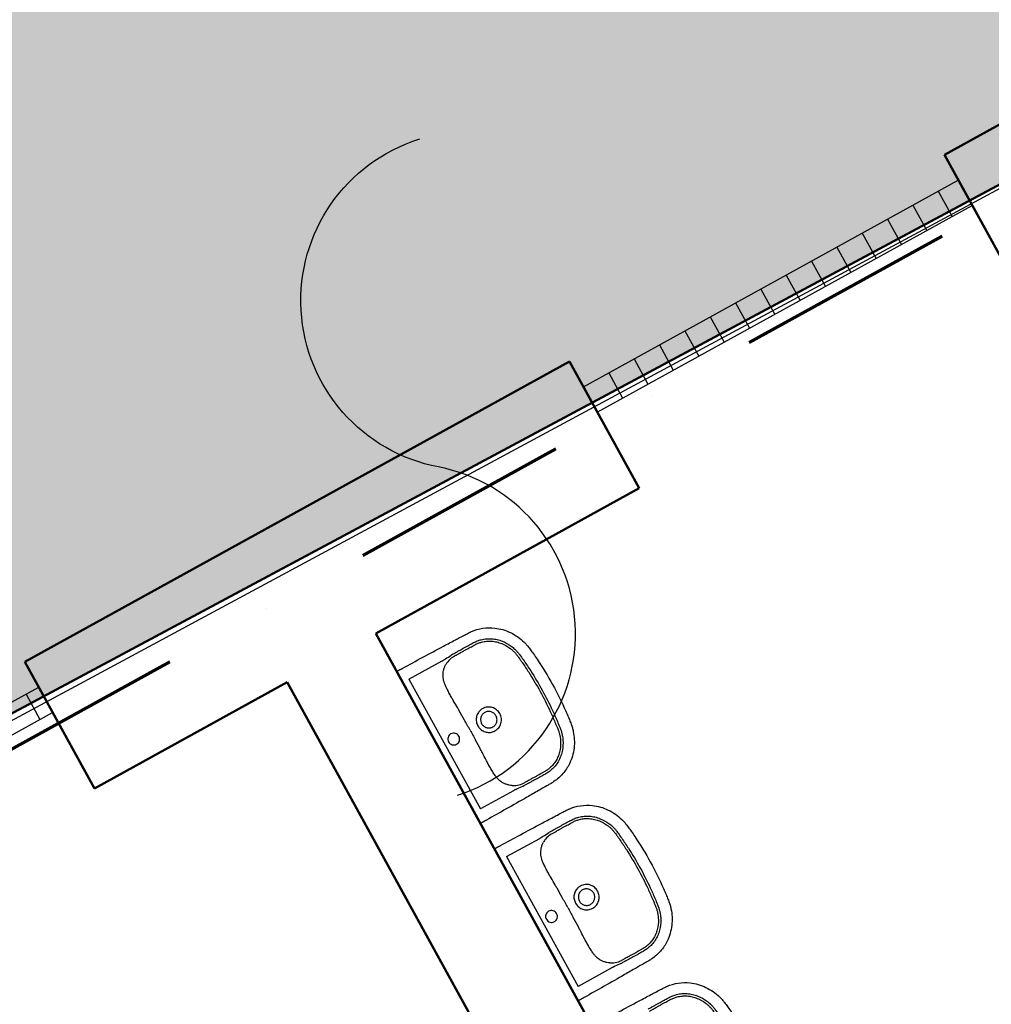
# Model space of a CAD drawing. Header units: millimetres. Extents: x 2886542 to 7567581, y -792623 to 134766.
# Tile 118 of 256: x 4448203 to 4451562, y -510479 to -507076. Entities that reach past the tile are written whole.
import ezdxf

# ---------------------------------------------------------------- set-up
doc = ezdxf.new("R2010")
doc.units = ezdxf.units.MM
doc.linetypes.add('DASHDOTX2', pattern=[50.8, 25.4, -12.7, 0, -12.7])
doc.layers.add('IN_C_TLUSTA', color=5, linetype='Continuous', lineweight=50)
doc.layers.add('IN_NS_TLUSTA', color=1, linetype='Continuous', lineweight=40)
for name, color, linetype in [('IN_TEXT', 7, 'Continuous'), ('IN_VYPLNE OTVORU', 151, 'Continuous'), ('KATASTR', 7, 'Continuous'), ('požárničina', 10, 'Continuous')]:
    doc.layers.add(name, color=color, linetype=linetype)
doc.styles.add('ROMAND', font='romand.shx', dxfattribs={"width": 0.85})
doc.dimstyles.new('IP 1_100', dxfattribs={"dimscale": 100, "dimtxt": 2.5, "dimasz": 2, "dimexe": 1, "dimexo": 5, "dimgap": 1, "dimtad": 1, "dimdec": 0, "dimzin": 0, "dimdsep": 46, "dimtxsty": 'ROMAND', "dimblk": 'ARCHTICK', "dimcen": 0.09, "dimdle": 1, "dimclrd": 256, "dimclre": 256, "dimclrt": 7, "dimadec": 0, "dimazin": 0, "dimtfac": 1, "dimtdec": 0, "dimtix": 1, "dimtmove": 2, "dimatfit": 3, "dimldrblk": 'OBLIQUE', "dimfxl": 0, "dimtolj": 1, "dimtzin": 0, "dimarcsym": 0})

# ---------------------------------------------------------------- blocks, each defined once
blk = doc.blocks.new('_ArchTick')
at = {"color": 0, "linetype": 'ByBlock', "const_width": 0.15}
blk.add_lwpolyline([(-0.5, -0.5), (0.5, 0.5)], dxfattribs=at)
blk = doc.blocks.new('nástrojárna')
at = {"color": 250}
for p, q in [((4179344.1, -609850.9), (4179344.1, -609276.5)), ((4179367.9, -609307.8), (4179367.9, -609819.7)), ((4179367.9, -609307.8), (4179498.9, -609307.8)), ((4179498.9, -609318.6), (4179498.9, -609318.6)), ((4179467.4, -609400), (4179467.4, -609400)), ((4179467.4, -609727.5), (4179467.4, -609727.5)), ((4179498.9, -609819.7), (4179367.9, -609819.7)), ((4179344.1, -610550.9), (4179344.1, -609976.5)), ((4179367.9, -610007.8), (4179367.9, -610519.7)), ((4179367.9, -610007.8), (4179498.9, -610007.8)), ((4179498.9, -610018.6), (4179498.9, -610018.6)), ((4179467.4, -610100), (4179467.4, -610100)), ((4179467.4, -610427.5), (4179467.4, -610427.5)), ((4179498.9, -610519.7), (4179367.9, -610519.7))]:
    blk.add_line(p, q, dxfattribs=at)
for centre, radius, start, end in [((4179539.5, -609381), 66.2, 111.7851, 123.2172), ((4179332.7, -606391.5), 2921.3, 273.5337, 273.9922), ((4179544.4, -609393.2), 79.3, 95.7787, 111.7851), ((4179551, -609518.7), 213.6, 92.2856, 93.9922), ((4179546.6, -609414.4), 100.7, 92.346, 95.7787), ((4170889.2, -609543), 8579.1, 359.8615, 0.12365), ((4179542.5, -609563), 43.2, 90.0338, 102.5663), ((4187174.4, -609582.4), 7706.2, 179.8615, 180.15334), ((4179542.5, -609564.5), 43.2, 257.4217, 269.9782), ((4179542.2, -609741.3), 72, 237.2465, 247.7513), ((4179543.4, -609738.5), 75, 247.7513, 264.6849), ((4179380.9, -612002.8), 2186.5, 85.9307, 86.5434), ((4179550, -609626.4), 195.9, 265.9307, 267.7915), ((4179549.2, -609675.9), 137.9, 264.6849, 267.1904), ((4179332.7, -607091.5), 2921.3, 273.5337, 273.9922), ((4179544.4, -610093.2), 79.3, 95.7787, 111.7851), ((4179551, -610218.7), 213.6, 92.2856, 93.9922), ((4179546.6, -610114.4), 100.7, 92.346, 95.7787), ((4179539.5, -610081), 66.2, 111.7851, 123.2172), ((4170889.2, -610243), 8579.1, 359.8615, 0.12365), ((4179542.5, -610263), 43.2, 90.0338, 102.5663), ((4187174.4, -610282.4), 7706.2, 179.8615, 180.15334), ((4179542.5, -610264.5), 43.2, 257.4217, 269.9782), ((4179542.2, -610441.3), 72, 237.2465, 247.7513), ((4179380.9, -612702.8), 2186.5, 85.9307, 86.5434), ((4179543.4, -610438.5), 75, 247.7513, 264.6849), ((4179550, -610326.4), 195.9, 265.9307, 267.7915), ((4179549.2, -610375.9), 137.9, 264.6849, 267.1904)]:
    blk.add_arc(centre, radius, start, end, dxfattribs=at)
for points, degree, knots in [([(4179344.1, -609263.9), (4179344.1, -609263.7), (4179359.6, -609263.8), (4179367.9, -609263.9)], 1, [600.373143, 600.373143, 600.51024, 615.933195, 624.329372, 624.329372]), ([(4179367.9, -609263.9), (4179394.1, -609264), (4179447.7, -609264.4), (4179516.5, -609265.3), (4179564.7, -609266.1), (4179592.7, -609266.6), (4179607.8, -609266.9), (4179620.6, -609267.2), (4179627.3, -609267.4), (4179632.9, -609267.7), (4179649, -609269), (4179677.4, -609275.2), (4179710.3, -609292.6), (4179735.4, -609313.8), (4179754, -609335.8), (4179768.9, -609360.6), (4179777.5, -609382.5), (4179782.2, -609400.3), (4179784.2, -609411.7), (4179785.5, -609421.6), (4179786.5, -609430), (4179788, -609443.2), (4179792.3, -609487.7), (4179794.1, -609529.6), (4179794.1, -609563.7)], 3, [624.329372, 624.329372, 624.329372, 624.329372, 702.954481, 784.872453, 830.951627, 847.339519, 869.099473, 876.286618, 885.594721, 889.203185, 893.06913, 934.29152, 975.506743, 1003.663293, 1032.591568, 1061.523462, 1090.200355, 1103.007356, 1116.545068, 1124.93032, 1133.080278, 1141.824147, 1164.862029, 1267.315864, 1267.315864, 1267.315864, 1267.315864]), ([(4179467.4, -609400), (4179467.5, -609397.3), (4179467.8, -609392.2), (4179468.6, -609383.5), (4179469.8, -609374.5), (4179472.2, -609365.1), (4179475.8, -609356.2), (4179480.9, -609347.4), (4179487.4, -609339), (4179494.8, -609331.6), (4179500.4, -609327.5), (4179503.3, -609325.6)], 3, [850.913163, 850.913163, 850.913163, 850.913163, 858.963388, 866.231581, 877.085686, 886.260054, 895.260314, 905.875022, 916.564351, 927.072225, 937.310546, 937.310546, 937.310546, 937.310546]), ([(4179542.4, -609305.3), (4179544.4, -609305.2), (4179548.6, -609305.1), (4179553.6, -609305.2), (4179560.3, -609305.1), (4179566.8, -609305), (4179579.1, -609305), (4179589.6, -609304.9), (4179599.8, -609304.9), (4179606.1, -609304.9), (4179612.9, -609304.9), (4179619.6, -609305), (4179626, -609305.1), (4179632.4, -609305.4), (4179641.7, -609306.4), (4179654.4, -609308.8), (4179670.3, -609314.3), (4179686.6, -609323.1), (4179701.7, -609334.7), (4179718.3, -609352.3), (4179730.9, -609372.4), (4179738.4, -609391.7), (4179741.4, -609402.6), (4179743, -609410.1), (4179744, -609416.4), (4179745.4, -609427.9), (4179748, -609451.1), (4179752.1, -609497.9), (4179753.4, -609537.7), (4179753.4, -609563.7)], 3, [175.048841, 175.048841, 175.048841, 175.048841, 180.891155, 187.66553, 190.097243, 200.971297, 207.107662, 226.924402, 232.691241, 237.690518, 245.872119, 253.117634, 257.691167, 265.085682, 272.24233, 285.758915, 303.884333, 322.571574, 341.132044, 360.794246, 394.866598, 411.87741, 422.527365, 428.832371, 434.893076, 441.844009, 463.483086, 504.881463, 582.882709, 582.882709, 582.882709, 582.882709]), ([(4179542.4, -609313.8), (4179544.3, -609313.8), (4179547.5, -609313.7), (4179552.5, -609313.7), (4179560.4, -609313.7), (4179568.9, -609313.6), (4179579.3, -609313.6), (4179588.3, -609313.5), (4179601, -609313.5), (4179613.3, -609313.5), (4179624.4, -609313.5), (4179631.8, -609313.8), (4179640, -609314.7), (4179651.8, -609316.8), (4179666.8, -609321.9), (4179682.4, -609330.3), (4179696.5, -609341.3), (4179712.1, -609357.9), (4179722.7, -609375.1), (4179728.8, -609389.9), (4179731.6, -609398.1), (4179733.5, -609405.1), (4179734.9, -609412.2), (4179735.8, -609418.3), (4179736.8, -609425.8), (4179737.8, -609435.4), (4179740, -609455.9), (4179743.6, -609498.8), (4179745, -609537.9), (4179745, -609563.7)], 3, [979.515725, 979.515725, 979.515725, 979.515725, 984.998793, 989.193783, 994.506217, 1008.836262, 1014.564091, 1025.67181, 1035.775102, 1052.873813, 1062.576161, 1068.957794, 1075.078432, 1087.407323, 1104.896786, 1122.232394, 1140.496235, 1158.413781, 1190.38659, 1200.50569, 1206.374096, 1216.605643, 1222.213255, 1228.037047, 1234.961214, 1245.092548, 1256.793198, 1296.845648, 1374.248337, 1374.248337, 1374.248337, 1374.248337]), ([(4179468.3, -609524.5), (4179468.2, -609512.1), (4179468.1, -609495.4), (4179467.6, -609469.3), (4179467, -609450.8), (4179466.7, -609431.1), (4179466.7, -609418.1), (4179467, -609407.5), (4179467.2, -609402.4), (4179467.4, -609400)], 3, [726.376125, 726.376125, 726.376125, 726.376125, 763.622224, 776.430836, 804.676477, 819.055623, 835.490807, 843.719456, 850.904433, 850.904433, 850.904433, 850.904433]), ([(4179533.1, -609520.8), (4179528.3, -609521.9), (4179519.1, -609525.7), (4179507.9, -609535.6), (4179501.9, -609546.6), (4179499.4, -609556.3), (4179499, -609561.3), (4179499, -609563.7)], 3, [9.459226, 9.459226, 9.459226, 9.459226, 24.117237, 38.862114, 53.669389, 61.303478, 68.668558, 68.668558, 68.668558, 68.668558]), ([(4179542.4, -609535.1), (4179540.5, -609535.1), (4179536.8, -609535.5), (4179531.4, -609537.2), (4179526.5, -609539.8), (4179522.3, -609543.4), (4179518.8, -609547.7), (4179515.3, -609554.3), (4179514.1, -609560), (4179514.1, -609563.7)], 3, [44.736035, 44.736035, 44.736035, 44.736035, 50.403646, 55.91951, 61.571197, 67.020032, 72.442686, 78.078755, 89.405769, 89.405769, 89.405769, 89.405769]), ([(4179585.9, -609563.7), (4179585.9, -609557.9), (4179584.2, -609549.3), (4179578.7, -609539.1), (4179571.5, -609530.1), (4179561.9, -609523.7), (4179550.9, -609520.3), (4179545.3, -609519.8), (4179542.4, -609519.8)], 3, [-68.665418, -68.665418, -68.665418, -68.665418, -51.296816, -42.590342, -34.181869, -16.861064, -8.510528, 0, 0, 0, 0]), ([(4179570.7, -609563.7), (4179570.7, -609561.8), (4179570.4, -609558), (4179568.7, -609552.7), (4179566.1, -609547.7), (4179562.6, -609543.4), (4179558.3, -609539.8), (4179551.8, -609536.3), (4179546.2, -609535.1), (4179542.4, -609535.1)], 3, [0, 0, 0, 0, 5.771404, 11.358994, 16.760694, 22.424371, 27.849839, 33.48032, 44.736035, 44.736035, 44.736035, 44.736035]), ([(4179794.1, -609563.7), (4179794.1, -609597.9), (4179792.3, -609639.7), (4179788, -609684.3), (4179786.5, -609697.5), (4179785.5, -609705.9), (4179784.2, -609715.8), (4179782.2, -609727.2), (4179777.5, -609744.9), (4179768.9, -609766.8), (4179754, -609791.7), (4179735.4, -609813.6), (4179710.3, -609834.8), (4179677.4, -609852.2), (4179649, -609858.4), (4179632.9, -609859.8), (4179627.3, -609860.1), (4179620.6, -609860.3), (4179607.8, -609860.5), (4179592.7, -609860.8), (4179564.7, -609861.3), (4179516.5, -609862.1), (4179447.7, -609863), (4179394.1, -609863.2), (4179367.9, -609863.6)], 3, [-642.986491, -642.986491, -642.986491, -642.986491, -540.532657, -517.494775, -508.750906, -500.600948, -492.215696, -478.677984, -465.870983, -437.194089, -408.262196, -379.333921, -351.177371, -309.962147, -268.739757, -264.873812, -261.265349, -251.957246, -244.770101, -223.010147, -206.622255, -160.54308, -78.625109, 0, 0, 0, 0]), ([(4179424.4, -609563.7), (4179424.4, -609561.1), (4179423.3, -609555.7), (4179418.8, -609548.9), (4179412.1, -609544.3), (4179404, -609542.6), (4179396.1, -609544.2), (4179389.3, -609548.8), (4179384.8, -609555.6), (4179383.7, -609561), (4179383.7, -609563.7)], 3, [0, 0, 0, 0, 8.041153, 16.003729, 24.145465, 32.059, 40.064065, 48.100306, 56.065262, 64.20975, 64.20975, 64.20975, 64.20975]), ([(4179383.7, -609563.7), (4179383.7, -609566.4), (4179384.8, -609571.8), (4179389.3, -609578.7), (4179396.1, -609583.2), (4179404, -609584.8), (4179412.1, -609583.2), (4179418.8, -609578.6), (4179423.3, -609571.7), (4179424.4, -609566.4), (4179424.4, -609563.7)], 3, [64.20975, 64.20975, 64.20975, 64.20975, 72.354238, 80.319194, 88.355435, 96.3605, 104.274035, 112.415771, 120.378347, 128.4195, 128.4195, 128.4195, 128.4195]), ([(4179499, -609563.7), (4179499, -609566.2), (4179499.4, -609571.2), (4179501.9, -609580.8), (4179507.9, -609591.8), (4179519.1, -609601.8), (4179528.3, -609605.6), (4179533.1, -609606.7)], 3, [68.668558, 68.668558, 68.668558, 68.668558, 76.033638, 83.667727, 98.475003, 113.219879, 127.877891, 127.877891, 127.877891, 127.877891]), ([(4179514.1, -609563.7), (4179514.1, -609567.5), (4179515.3, -609573.2), (4179518.8, -609579.8), (4179522.3, -609584.1), (4179526.5, -609587.6), (4179531.4, -609590.3), (4179536.8, -609592), (4179540.5, -609592.3), (4179542.4, -609592.3)], 3, [89.405769, 89.405769, 89.405769, 89.405769, 100.732783, 106.368852, 111.791506, 117.240341, 122.892028, 128.407892, 134.075503, 134.075503, 134.075503, 134.075503]), ([(4179542.4, -609592.3), (4179546.2, -609592.4), (4179551.8, -609591.2), (4179558.3, -609587.6), (4179562.6, -609584), (4179566.1, -609579.7), (4179568.7, -609574.8), (4179570.4, -609569.4), (4179570.7, -609565.7), (4179570.7, -609563.7)], 3, [134.075503, 134.075503, 134.075503, 134.075503, 145.331218, 150.961699, 156.387167, 162.050844, 167.452544, 173.040134, 178.811538, 178.811538, 178.811538, 178.811538]), ([(4179542.4, -609607.7), (4179545.3, -609607.7), (4179550.9, -609607.1), (4179561.9, -609603.8), (4179571.5, -609597.3), (4179578.7, -609588.4), (4179584.2, -609578.2), (4179585.9, -609569.5), (4179585.9, -609563.7)], 3, [137.337116, 137.337116, 137.337116, 137.337116, 145.847644, 154.19818, 171.518985, 179.927458, 188.633932, 206.002534, 206.002534, 206.002534, 206.002534]), ([(4179745, -609563.7), (4179745, -609589.5), (4179743.6, -609628.7), (4179740, -609671.6), (4179737.8, -609692.1), (4179736.8, -609701.6), (4179735.8, -609709.2), (4179734.9, -609715.2), (4179733.5, -609722.3), (4179731.6, -609729.3), (4179728.8, -609737.6), (4179722.7, -609752.4), (4179712.1, -609769.6), (4179696.5, -609786.2), (4179682.4, -609797.1), (4179666.8, -609805.6), (4179651.8, -609810.6), (4179640, -609812.8), (4179631.8, -609813.6), (4179624.4, -609814), (4179613.3, -609814), (4179601, -609814), (4179588.3, -609813.9), (4179579.3, -609813.9), (4179568.9, -609813.9), (4179560.4, -609813.8), (4179552.5, -609813.7), (4179547.5, -609813.8), (4179544.3, -609813.7), (4179542.4, -609813.6)], 3, [0, 0, 0, 0, 77.402688, 117.455139, 129.155789, 139.287123, 146.21129, 152.035082, 157.642694, 167.874241, 173.742647, 183.861746, 215.834556, 233.752102, 252.015943, 269.351551, 286.841014, 299.169905, 305.290543, 311.672176, 321.374524, 338.473235, 348.576526, 359.684246, 365.412075, 379.74212, 385.054554, 389.249544, 394.732611, 394.732611, 394.732611, 394.732611]), ([(4179753.4, -609563.7), (4179753.4, -609589.7), (4179752.1, -609629.5), (4179748, -609676.4), (4179745.4, -609699.6), (4179744, -609711), (4179743, -609717.4), (4179741.4, -609724.9), (4179738.4, -609735.8), (4179730.9, -609755), (4179718.3, -609775.2), (4179701.7, -609792.7), (4179686.6, -609804.4), (4179670.3, -609813.2), (4179654.4, -609818.6), (4179641.7, -609821.1), (4179632.4, -609822), (4179626, -609822.4), (4179619.6, -609822.5), (4179612.9, -609822.5), (4179606.1, -609822.6), (4179599.8, -609822.6), (4179589.6, -609822.5), (4179579.1, -609822.5), (4179566.8, -609822.4), (4179560.3, -609822.3), (4179553.6, -609822.3), (4179548.6, -609822.3), (4179544.4, -609822.2), (4179542.4, -609822.2)], 3, [582.882709, 582.882709, 582.882709, 582.882709, 660.883955, 702.282331, 723.921408, 730.872341, 736.933047, 743.238052, 753.888008, 770.898819, 804.971172, 824.633373, 843.193843, 861.881084, 880.006503, 893.523087, 900.679736, 908.07425, 912.647783, 919.893298, 928.074899, 933.074176, 938.841015, 958.657755, 964.79412, 975.668174, 978.099887, 984.874262, 990.716576, 990.716576, 990.716576, 990.716576]), ([(4179467.4, -609727.5), (4179467.2, -609725.1), (4179467, -609720), (4179466.7, -609709.3), (4179466.7, -609696.3), (4179467, -609676.6), (4179467.6, -609658.2), (4179468.1, -609632.1), (4179468.3, -609615.4), (4179468.3, -609603)], 3, [523.343903, 523.343903, 523.343903, 523.343903, 530.528881, 538.757529, 555.192714, 569.57186, 597.8175, 610.626113, 647.872212, 647.872212, 647.872212, 647.872212]), ([(4179503.3, -609801.8), (4179500.4, -609800), (4179494.8, -609795.9), (4179487.4, -609788.5), (4179480.9, -609780.1), (4179475.8, -609771.3), (4179472.2, -609762.4), (4179469.8, -609753), (4179468.6, -609744), (4179467.8, -609735.3), (4179467.5, -609730.2), (4179467.4, -609727.5)], 3, [436.937791, 436.937791, 436.937791, 436.937791, 447.176112, 457.683986, 468.373315, 478.988023, 487.988283, 497.162651, 508.016755, 515.284948, 523.335174, 523.335174, 523.335174, 523.335174]), ([(4179367.9, -609863.6), (4179359.6, -609863.7), (4179344.1, -609863.7), (4179344.1, -609863.6)], 1, [0, 0, 8.396177, 23.819133, 23.95623, 23.95623]), ([(4179344.1, -609963.9), (4179344.1, -609963.7), (4179359.6, -609963.8), (4179367.9, -609963.9)], 1, [600.373143, 600.373143, 600.51024, 615.933195, 624.329372, 624.329372]), ([(4179367.9, -609963.9), (4179394.1, -609964), (4179447.7, -609964.4), (4179516.5, -609965.3), (4179564.7, -609966.1), (4179592.7, -609966.6), (4179607.8, -609966.9), (4179620.6, -609967.2), (4179627.3, -609967.4), (4179632.9, -609967.7), (4179649, -609969), (4179677.4, -609975.2), (4179710.3, -609992.6), (4179735.4, -610013.8), (4179754, -610035.8), (4179768.9, -610060.6), (4179777.5, -610082.5), (4179782.2, -610100.3), (4179784.2, -610111.7), (4179785.5, -610121.6), (4179786.5, -610130), (4179788, -610143.2), (4179792.3, -610187.7), (4179794.1, -610229.6), (4179794.1, -610263.7)], 3, [624.329372, 624.329372, 624.329372, 624.329372, 702.954481, 784.872453, 830.951627, 847.339519, 869.099473, 876.286618, 885.594721, 889.203185, 893.06913, 934.29152, 975.506743, 1003.663293, 1032.591568, 1061.523462, 1090.200355, 1103.007356, 1116.545068, 1124.93032, 1133.080278, 1141.824147, 1164.862029, 1267.315864, 1267.315864, 1267.315864, 1267.315864]), ([(4179542.4, -610005.3), (4179544.4, -610005.2), (4179548.6, -610005.1), (4179553.6, -610005.2), (4179560.3, -610005.1), (4179566.8, -610005), (4179579.1, -610005), (4179589.6, -610004.9), (4179599.8, -610004.9), (4179606.1, -610004.9), (4179612.9, -610004.9), (4179619.6, -610005), (4179626, -610005.1), (4179632.4, -610005.4), (4179641.7, -610006.4), (4179654.4, -610008.8), (4179670.3, -610014.3), (4179686.6, -610023.1), (4179701.7, -610034.7), (4179718.3, -610052.3), (4179730.9, -610072.4), (4179738.4, -610091.7), (4179741.4, -610102.6), (4179743, -610110.1), (4179744, -610116.4), (4179745.4, -610127.9), (4179748, -610151.1), (4179752.1, -610197.9), (4179753.4, -610237.7), (4179753.4, -610263.7)], 3, [175.048841, 175.048841, 175.048841, 175.048841, 180.891155, 187.66553, 190.097243, 200.971297, 207.107662, 226.924402, 232.691241, 237.690518, 245.872119, 253.117634, 257.691167, 265.085682, 272.24233, 285.758915, 303.884333, 322.571574, 341.132044, 360.794246, 394.866598, 411.87741, 422.527365, 428.832371, 434.893076, 441.844009, 463.483086, 504.881463, 582.882709, 582.882709, 582.882709, 582.882709]), ([(4179542.4, -610013.8), (4179544.3, -610013.8), (4179547.5, -610013.7), (4179552.5, -610013.7), (4179560.4, -610013.7), (4179568.9, -610013.6), (4179579.3, -610013.6), (4179588.3, -610013.5), (4179601, -610013.5), (4179613.3, -610013.5), (4179624.4, -610013.5), (4179631.8, -610013.8), (4179640, -610014.7), (4179651.8, -610016.8), (4179666.8, -610021.9), (4179682.4, -610030.3), (4179696.5, -610041.3), (4179712.1, -610057.9), (4179722.7, -610075.1), (4179728.8, -610089.9), (4179731.6, -610098.1), (4179733.5, -610105.1), (4179734.9, -610112.2), (4179735.8, -610118.3), (4179736.8, -610125.8), (4179737.8, -610135.4), (4179740, -610155.9), (4179743.6, -610198.8), (4179745, -610237.9), (4179745, -610263.7)], 3, [979.515725, 979.515725, 979.515725, 979.515725, 984.998793, 989.193783, 994.506217, 1008.836262, 1014.564091, 1025.67181, 1035.775102, 1052.873813, 1062.576161, 1068.957794, 1075.078432, 1087.407323, 1104.896786, 1122.232394, 1140.496235, 1158.413781, 1190.38659, 1200.50569, 1206.374096, 1216.605643, 1222.213255, 1228.037047, 1234.961214, 1245.092548, 1256.793198, 1296.845648, 1374.248337, 1374.248337, 1374.248337, 1374.248337]), ([(4179467.4, -610100), (4179467.5, -610097.3), (4179467.8, -610092.2), (4179468.6, -610083.5), (4179469.8, -610074.5), (4179472.2, -610065.1), (4179475.8, -610056.2), (4179480.9, -610047.4), (4179487.4, -610039), (4179494.8, -610031.6), (4179500.4, -610027.5), (4179503.3, -610025.6)], 3, [850.913163, 850.913163, 850.913163, 850.913163, 858.963388, 866.231581, 877.085686, 886.260054, 895.260314, 905.875022, 916.564351, 927.072225, 937.310546, 937.310546, 937.310546, 937.310546]), ([(4179468.3, -610224.5), (4179468.2, -610212.1), (4179468.1, -610195.4), (4179467.6, -610169.3), (4179467, -610150.8), (4179466.7, -610131.1), (4179466.7, -610118.1), (4179467, -610107.5), (4179467.2, -610102.4), (4179467.4, -610100)], 3, [726.376125, 726.376125, 726.376125, 726.376125, 763.622224, 776.430836, 804.676477, 819.055623, 835.490807, 843.719456, 850.904433, 850.904433, 850.904433, 850.904433]), ([(4179424.4, -610263.7), (4179424.4, -610261.1), (4179423.3, -610255.7), (4179418.8, -610248.9), (4179412.1, -610244.3), (4179404, -610242.6), (4179396.1, -610244.2), (4179389.3, -610248.8), (4179384.8, -610255.6), (4179383.7, -610261), (4179383.7, -610263.7)], 3, [0, 0, 0, 0, 8.041153, 16.003729, 24.145465, 32.059, 40.064065, 48.100306, 56.065262, 64.20975, 64.20975, 64.20975, 64.20975]), ([(4179533.1, -610220.8), (4179528.3, -610221.9), (4179519.1, -610225.7), (4179507.9, -610235.6), (4179501.9, -610246.6), (4179499.4, -610256.3), (4179499, -610261.3), (4179499, -610263.7)], 3, [9.459226, 9.459226, 9.459226, 9.459226, 24.117237, 38.862114, 53.669389, 61.303478, 68.668558, 68.668558, 68.668558, 68.668558]), ([(4179542.4, -610235.1), (4179540.5, -610235.1), (4179536.8, -610235.5), (4179531.4, -610237.2), (4179526.5, -610239.8), (4179522.3, -610243.4), (4179518.8, -610247.7), (4179515.3, -610254.3), (4179514.1, -610260), (4179514.1, -610263.7)], 3, [44.736035, 44.736035, 44.736035, 44.736035, 50.403646, 55.91951, 61.571197, 67.020032, 72.442686, 78.078755, 89.405769, 89.405769, 89.405769, 89.405769]), ([(4179585.9, -610263.7), (4179585.9, -610257.9), (4179584.2, -610249.3), (4179578.7, -610239.1), (4179571.5, -610230.1), (4179561.9, -610223.7), (4179550.9, -610220.3), (4179545.3, -610219.8), (4179542.4, -610219.8)], 3, [-68.665418, -68.665418, -68.665418, -68.665418, -51.296816, -42.590342, -34.181869, -16.861064, -8.510528, 0, 0, 0, 0]), ([(4179570.7, -610263.7), (4179570.7, -610261.8), (4179570.4, -610258), (4179568.7, -610252.7), (4179566.1, -610247.7), (4179562.6, -610243.4), (4179558.3, -610239.8), (4179551.8, -610236.3), (4179546.2, -610235.1), (4179542.4, -610235.1)], 3, [0, 0, 0, 0, 5.771404, 11.358994, 16.760694, 22.424371, 27.849839, 33.48032, 44.736035, 44.736035, 44.736035, 44.736035]), ([(4179794.1, -610263.7), (4179794.1, -610297.9), (4179792.3, -610339.7), (4179788, -610384.3), (4179786.5, -610397.5), (4179785.5, -610405.9), (4179784.2, -610415.8), (4179782.2, -610427.2), (4179777.5, -610444.9), (4179768.9, -610466.8), (4179754, -610491.7), (4179735.4, -610513.6), (4179710.3, -610534.8), (4179677.4, -610552.2), (4179649, -610558.4), (4179632.9, -610559.8), (4179627.3, -610560.1), (4179620.6, -610560.3), (4179607.8, -610560.5), (4179592.7, -610560.8), (4179564.7, -610561.3), (4179516.5, -610562.1), (4179447.7, -610563), (4179394.1, -610563.2), (4179367.9, -610563.6)], 3, [-642.986491, -642.986491, -642.986491, -642.986491, -540.532657, -517.494775, -508.750906, -500.600948, -492.215696, -478.677984, -465.870983, -437.194089, -408.262196, -379.333921, -351.177371, -309.962147, -268.739757, -264.873812, -261.265349, -251.957246, -244.770101, -223.010147, -206.622255, -160.54308, -78.625109, 0, 0, 0, 0]), ([(4179383.7, -610263.7), (4179383.7, -610266.4), (4179384.8, -610271.8), (4179389.3, -610278.7), (4179396.1, -610283.2), (4179404, -610284.8), (4179412.1, -610283.2), (4179418.8, -610278.6), (4179423.3, -610271.7), (4179424.4, -610266.4), (4179424.4, -610263.7)], 3, [64.20975, 64.20975, 64.20975, 64.20975, 72.354238, 80.319194, 88.355435, 96.3605, 104.274035, 112.415771, 120.378347, 128.4195, 128.4195, 128.4195, 128.4195]), ([(4179499, -610263.7), (4179499, -610266.2), (4179499.4, -610271.2), (4179501.9, -610280.8), (4179507.9, -610291.8), (4179519.1, -610301.8), (4179528.3, -610305.6), (4179533.1, -610306.7)], 3, [68.668558, 68.668558, 68.668558, 68.668558, 76.033638, 83.667727, 98.475003, 113.219879, 127.877891, 127.877891, 127.877891, 127.877891]), ([(4179514.1, -610263.7), (4179514.1, -610267.5), (4179515.3, -610273.2), (4179518.8, -610279.8), (4179522.3, -610284.1), (4179526.5, -610287.6), (4179531.4, -610290.3), (4179536.8, -610292), (4179540.5, -610292.3), (4179542.4, -610292.3)], 3, [89.405769, 89.405769, 89.405769, 89.405769, 100.732783, 106.368852, 111.791506, 117.240341, 122.892028, 128.407892, 134.075503, 134.075503, 134.075503, 134.075503]), ([(4179542.4, -610292.3), (4179546.2, -610292.4), (4179551.8, -610291.2), (4179558.3, -610287.6), (4179562.6, -610284), (4179566.1, -610279.7), (4179568.7, -610274.8), (4179570.4, -610269.4), (4179570.7, -610265.7), (4179570.7, -610263.7)], 3, [134.075503, 134.075503, 134.075503, 134.075503, 145.331218, 150.961699, 156.387167, 162.050844, 167.452544, 173.040134, 178.811538, 178.811538, 178.811538, 178.811538]), ([(4179542.4, -610307.7), (4179545.3, -610307.7), (4179550.9, -610307.1), (4179561.9, -610303.8), (4179571.5, -610297.3), (4179578.7, -610288.4), (4179584.2, -610278.2), (4179585.9, -610269.5), (4179585.9, -610263.7)], 3, [137.337116, 137.337116, 137.337116, 137.337116, 145.847644, 154.19818, 171.518985, 179.927458, 188.633932, 206.002534, 206.002534, 206.002534, 206.002534]), ([(4179745, -610263.7), (4179745, -610289.5), (4179743.6, -610328.7), (4179740, -610371.6), (4179737.8, -610392.1), (4179736.8, -610401.6), (4179735.8, -610409.2), (4179734.9, -610415.2), (4179733.5, -610422.3), (4179731.6, -610429.3), (4179728.8, -610437.6), (4179722.7, -610452.4), (4179712.1, -610469.6), (4179696.5, -610486.2), (4179682.4, -610497.1), (4179666.8, -610505.6), (4179651.8, -610510.6), (4179640, -610512.8), (4179631.8, -610513.6), (4179624.4, -610514), (4179613.3, -610514), (4179601, -610514), (4179588.3, -610513.9), (4179579.3, -610513.9), (4179568.9, -610513.9), (4179560.4, -610513.8), (4179552.5, -610513.7), (4179547.5, -610513.8), (4179544.3, -610513.7), (4179542.4, -610513.6)], 3, [0, 0, 0, 0, 77.402688, 117.455139, 129.155789, 139.287123, 146.21129, 152.035082, 157.642694, 167.874241, 173.742647, 183.861746, 215.834556, 233.752102, 252.015943, 269.351551, 286.841014, 299.169905, 305.290543, 311.672176, 321.374524, 338.473235, 348.576526, 359.684246, 365.412075, 379.74212, 385.054554, 389.249544, 394.732611, 394.732611, 394.732611, 394.732611]), ([(4179753.4, -610263.7), (4179753.4, -610289.7), (4179752.1, -610329.5), (4179748, -610376.4), (4179745.4, -610399.6), (4179744, -610411), (4179743, -610417.4), (4179741.4, -610424.9), (4179738.4, -610435.8), (4179730.9, -610455), (4179718.3, -610475.2), (4179701.7, -610492.7), (4179686.6, -610504.4), (4179670.3, -610513.2), (4179654.4, -610518.6), (4179641.7, -610521.1), (4179632.4, -610522), (4179626, -610522.4), (4179619.6, -610522.5), (4179612.9, -610522.5), (4179606.1, -610522.6), (4179599.8, -610522.6), (4179589.6, -610522.5), (4179579.1, -610522.5), (4179566.8, -610522.4), (4179560.3, -610522.3), (4179553.6, -610522.3), (4179548.6, -610522.3), (4179544.4, -610522.2), (4179542.4, -610522.2)], 3, [582.882709, 582.882709, 582.882709, 582.882709, 660.883955, 702.282331, 723.921408, 730.872341, 736.933047, 743.238052, 753.888008, 770.898819, 804.971172, 824.633373, 843.193843, 861.881084, 880.006503, 893.523087, 900.679736, 908.07425, 912.647783, 919.893298, 928.074899, 933.074176, 938.841015, 958.657755, 964.79412, 975.668174, 978.099887, 984.874262, 990.716576, 990.716576, 990.716576, 990.716576]), ([(4179467.4, -610427.5), (4179467.2, -610425.1), (4179467, -610420), (4179466.7, -610409.3), (4179466.7, -610396.3), (4179467, -610376.6), (4179467.6, -610358.2), (4179468.1, -610332.1), (4179468.3, -610315.4), (4179468.3, -610303)], 3, [523.343903, 523.343903, 523.343903, 523.343903, 530.528881, 538.757529, 555.192714, 569.57186, 597.8175, 610.626113, 647.872212, 647.872212, 647.872212, 647.872212]), ([(4179503.3, -610501.8), (4179500.4, -610500), (4179494.8, -610495.9), (4179487.4, -610488.5), (4179480.9, -610480.1), (4179475.8, -610471.3), (4179472.2, -610462.4), (4179469.8, -610453), (4179468.6, -610444), (4179467.8, -610435.3), (4179467.5, -610430.2), (4179467.4, -610427.5)], 3, [436.937791, 436.937791, 436.937791, 436.937791, 447.176112, 457.683986, 468.373315, 478.988023, 487.988283, 497.162651, 508.016755, 515.284948, 523.335174, 523.335174, 523.335174, 523.335174]), ([(4179367.9, -610563.6), (4179359.6, -610563.7), (4179344.1, -610563.7), (4179344.1, -610563.6)], 1, [0, 0, 8.396177, 23.819133, 23.95623, 23.95623]), ([(4179367.9, -610663.9), (4179394.1, -610664), (4179447.7, -610664.4), (4179516.5, -610665.3), (4179564.7, -610666.1), (4179592.7, -610666.6), (4179607.8, -610666.9), (4179620.6, -610667.2), (4179627.3, -610667.4), (4179632.9, -610667.7), (4179649, -610669), (4179677.4, -610675.2), (4179710.3, -610692.6), (4179735.4, -610713.8), (4179754, -610735.8), (4179768.9, -610760.6), (4179777.5, -610782.5), (4179782.2, -610800.3), (4179784.2, -610811.7), (4179785.5, -610821.6), (4179786.5, -610830), (4179788, -610843.2), (4179792.3, -610887.7), (4179794.1, -610929.6), (4179794.1, -610963.7)], 3, [624.329372, 624.329372, 624.329372, 624.329372, 702.954481, 784.872453, 830.951627, 847.339519, 869.099473, 876.286618, 885.594721, 889.203185, 893.06913, 934.29152, 975.506743, 1003.663293, 1032.591568, 1061.523462, 1090.200355, 1103.007356, 1116.545068, 1124.93032, 1133.080278, 1141.824147, 1164.862029, 1267.315864, 1267.315864, 1267.315864, 1267.315864]), ([(4179542.4, -610705.3), (4179544.4, -610705.2), (4179548.6, -610705.1), (4179553.6, -610705.2), (4179560.3, -610705.1), (4179566.8, -610705), (4179579.1, -610705), (4179589.6, -610704.9), (4179599.8, -610704.9), (4179606.1, -610704.9), (4179612.9, -610704.9), (4179619.6, -610705), (4179626, -610705.1), (4179632.4, -610705.4), (4179641.7, -610706.4), (4179654.4, -610708.8), (4179670.3, -610714.3), (4179686.6, -610723.1), (4179701.7, -610734.7), (4179718.3, -610752.3), (4179730.9, -610772.4), (4179738.4, -610791.7), (4179741.4, -610802.6), (4179743, -610810.1), (4179744, -610816.4), (4179745.4, -610827.9), (4179748, -610851.1), (4179752.1, -610897.9), (4179753.4, -610937.7), (4179753.4, -610963.7)], 3, [175.048841, 175.048841, 175.048841, 175.048841, 180.891155, 187.66553, 190.097243, 200.971297, 207.107662, 226.924402, 232.691241, 237.690518, 245.872119, 253.117634, 257.691167, 265.085682, 272.24233, 285.758915, 303.884333, 322.571574, 341.132044, 360.794246, 394.866598, 411.87741, 422.527365, 428.832371, 434.893076, 441.844009, 463.483086, 504.881463, 582.882709, 582.882709, 582.882709, 582.882709]), ([(4179542.4, -610713.8), (4179544.3, -610713.8), (4179547.5, -610713.7), (4179552.5, -610713.7), (4179560.4, -610713.7), (4179568.9, -610713.6), (4179579.3, -610713.6), (4179588.3, -610713.5), (4179601, -610713.5), (4179613.3, -610713.5), (4179624.4, -610713.5), (4179631.8, -610713.8), (4179640, -610714.7), (4179651.8, -610716.8), (4179666.8, -610721.9), (4179682.4, -610730.3), (4179696.5, -610741.3), (4179712.1, -610757.9), (4179722.7, -610775.1), (4179728.8, -610789.9), (4179731.6, -610798.1), (4179733.5, -610805.1), (4179734.9, -610812.2), (4179735.8, -610818.3), (4179736.8, -610825.8), (4179737.8, -610835.4), (4179740, -610855.9), (4179743.6, -610898.8), (4179745, -610937.9), (4179745, -610963.7)], 3, [979.515725, 979.515725, 979.515725, 979.515725, 984.998793, 989.193783, 994.506217, 1008.836262, 1014.564091, 1025.67181, 1035.775102, 1052.873813, 1062.576161, 1068.957794, 1075.078432, 1087.407323, 1104.896786, 1122.232394, 1140.496235, 1158.413781, 1190.38659, 1200.50569, 1206.374096, 1216.605643, 1222.213255, 1228.037047, 1234.961214, 1245.092548, 1256.793198, 1296.845648, 1374.248337, 1374.248337, 1374.248337, 1374.248337])]:
    blk.add_open_spline(points, degree=degree, knots=knots, dxfattribs=at)
for points, degree in [([(4179344.1, -609276.5), (4179344.1, -609273.1), (4179344.1, -609269.7), (4179344.1, -609263.2), (4179344.1, -609263.5), (4179344.1, -609263.9)], 5), ([(4179498.9, -609307.8), (4179499.8, -609307.8), (4179501.6, -609307.8), (4179504.4, -609307.6), (4179507.2, -609307.5), (4179510, -609307.3), (4179511.8, -609307.2), (4179512.8, -609307.2)], 3), ([(4179512.8, -609820.3), (4179511.8, -609820.2), (4179510, -609820.1), (4179507.2, -609820), (4179504.4, -609819.8), (4179501.6, -609819.7), (4179499.8, -609819.7), (4179498.9, -609819.7)], 3), ([(4179344.1, -609863.6), (4179344.1, -609864), (4179344.1, -609864.3), (4179344.1, -609857.8), (4179344.1, -609854.3), (4179344.1, -609850.9)], 5), ([(4179344.1, -609976.5), (4179344.1, -609973.1), (4179344.1, -609969.7), (4179344.1, -609963.2), (4179344.1, -609963.5), (4179344.1, -609963.9)], 5), ([(4179498.9, -610007.8), (4179499.8, -610007.8), (4179501.6, -610007.8), (4179504.4, -610007.6), (4179507.2, -610007.5), (4179510, -610007.3), (4179511.8, -610007.2), (4179512.8, -610007.2)], 3), ([(4179512.8, -610520.3), (4179511.8, -610520.2), (4179510, -610520.1), (4179507.2, -610520), (4179504.4, -610519.8), (4179501.6, -610519.7), (4179499.8, -610519.7), (4179498.9, -610519.7)], 3), ([(4179344.1, -610563.6), (4179344.1, -610564), (4179344.1, -610564.3), (4179344.1, -610557.8), (4179344.1, -610554.3), (4179344.1, -610550.9)], 5)]:
    blk.add_open_spline(points, degree=degree, dxfattribs=at)
at = {"layer": 'IN_C_TLUSTA', "color": 250}
for p, q in [((4178234.1, -608613.7), (4178234.1, -609113.7)), ((4178234.1, -608613.7), (4180384.1, -608613.7)), ((4180384.1, -608613.7), (4180384.1, -609113.7)), ((4181864.1, -608613.7), (4181864.1, -609113.7)), ((4181864.1, -608613.7), (4183934.1, -608613.7)), ((4178234.1, -609113.7), (4178994.1, -609113.7)), ((4178994.1, -609113.7), (4178994.1, -612923.7)), ((4179344.1, -609113.7), (4180384.1, -609113.7)), ((4179344.1, -609113.7), (4179344.1, -612923.7))]:
    blk.add_line(p, q, dxfattribs=at)
at = {"layer": 'IN_VYPLNE OTVORU', "color": 250}
for p, q in [((4176784.1, -608713.7), (4178234.1, -608713.7)), ((4178184.1, -608713.7), (4178184.1, -608813.7)), ((4180384.1, -608713.7), (4181864.1, -608713.7)), ((4180484.1, -608713.7), (4180484.1, -608813.7)), ((4180584.1, -608713.7), (4180584.1, -608813.7)), ((4180684.1, -608713.7), (4180684.1, -608813.7)), ((4180784.1, -608713.7), (4180784.1, -608813.7)), ((4180884.1, -608713.7), (4180884.1, -608813.7)), ((4180984.1, -608713.7), (4180984.1, -608813.7)), ((4181084.1, -608713.7), (4181084.1, -608813.7)), ((4181184.1, -608713.7), (4181184.1, -608813.7)), ((4181284.1, -608713.7), (4181284.1, -608813.7)), ((4181384.1, -608713.7), (4181384.1, -608813.7)), ((4181484.1, -608713.7), (4181484.1, -608813.7)), ((4181584.1, -608713.7), (4181584.1, -608813.7)), ((4181684.1, -608713.7), (4181684.1, -608813.7)), ((4181784.1, -608713.7), (4181784.1, -608813.7)), ((4176784.1, -608813.7), (4178234.1, -608813.7)), ((4180384.1, -608813.7), (4181864.1, -608813.7))]:
    blk.add_line(p, q, dxfattribs=at)
at = {"layer": 'požárničina', "linetype": 'DASHDOTX2', "lineweight": 60, "ltscale": 30}
blk.add_line((4187818, -608856.1), (4162866.3, -608856.1), dxfattribs=at)

msp = doc.modelspace()

# ---------------------------------------------------------------- hatches: boundary and pattern name
at = {"layer": 'požárničina', "linetype": 'Continuous', "lineweight": 50}
msp.add_hatch(color=253, dxfattribs=at).paths.add_polyline_path([(4456530.2, -504999), (4455307.3, -502683.6), (4462502.8, -498831.5), (4458072.3, -490882.9), (4405655.5, -519770.7), (4412824.8, -533162.4), (4415699.1, -538531.5), (4426137.4, -532943.3), (4440904.4, -525037.8), (4436047.8, -515966)])

# ---------------------------------------------------------------- linework, layer by layer
at = {"layer": 'IN_NS_TLUSTA'}
msp.add_lwpolyline([(4405655.5, -519770.7), (4412824.8, -533162.4), (4415699.1, -538531.5), (4426137.4, -532943.3), (4440904.4, -525037.8), (4436047.8, -515966), (4456530.2, -504999), (4455307.3, -502683.6), (4462502.8, -498831.5), (4458072.3, -490882.9)], close=True, dxfattribs=at)
at = {"layer": 'KATASTR'}
msp.add_line((4438840.5, -514523.7), (4456686.9, -504914.6), dxfattribs=at)
at = {"layer": 'KATASTR', "color": 7, "lineweight": 50}
msp.add_line((4436047.8, -515966), (4456530.9, -505000.4), dxfattribs=at)
at = {"layer": 'KATASTR'}
msp.add_lwpolyline([(4449716.9, -509756.2, 0.774387), (4449651.5, -508621.7, -0.781292), (4449586.2, -507488.1)], format="xyb", dxfattribs=at)

# ---------------------------------------------------------------- block references
at = {"layer": 'požárničina', "color": 1, "linetype": 'Continuous', "lineweight": 50, "rotation": 28.85998199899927}
msp.add_blockref('nástrojárna', (495155.3, -1992981.3), dxfattribs=at)

# ---------------------------------------------------------------- leaders
at = {"layer": 'IN_TEXT'}
msp.add_leader([(4436448.4, -509494.2), (4451695.4, -529594.2), (4466270.6, -529594.2)], dimstyle='IP 1_100', override={"dimasz": 35, "dimtad": 0}, dxfattribs=at)

doc.saveas('drawing.dxf')
